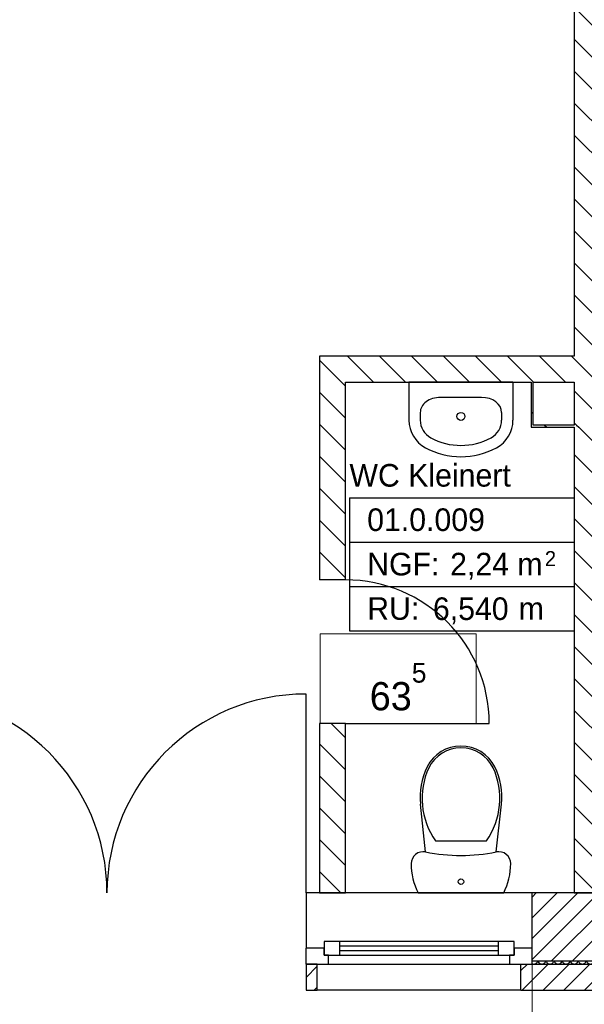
# Model space of a CAD drawing. Extents: x -73 to 359, y -4 to 85.
# Tile 23 of 149: x -28.97 to -26.47, y 32.57 to 36.93. Entities that reach past the tile are written whole.
import ezdxf

# ---------------------------------------------------------------- set-up
doc = ezdxf.new("R2010")
doc.units = 0
doc.header["$MEASUREMENT"] = 0
doc.linetypes.add('Strichpunktlinie', pattern=[0.006703, 0.003528, -0.001764, 0, -0.001411])
doc.linetypes.add('Wipeout_Contour', pattern=[1, 0, -1])
for name, color, linetype in [('0._EG_7_0', 7, 'Continuous'), ('0._EG_7_A_1 Sanitär', 7, 'Continuous'), ('0._EG_7_P_ZE_ACHSEN', 7, 'Continuous'), ('0._EG_7_P_ZE_TEXT', 7, 'Continuous'), ('0._EG_7_R_NT_INNENWAND', 7, 'Continuous'), ('0._EG_7_R_NT_TREPPE', 7, 'Continuous'), ('0._EG_7_R_TR_AUSSENWAND', 7, 'Continuous'), ('0._EG_7_R_TR_INNENWAND', 7, 'Continuous'), ('0._EG_7_Räume', 7, 'Continuous')]:
    doc.layers.add(name, color=color, linetype=linetype)
doc.styles.add('ERSTELLTER_STIL_1', font='txt')
doc.styles.add('ERSTELLTER_STIL_3', font='txt')
pattern_1 = [(45, (0, 0), (-0.04596194, 0.04596194), [])]
pattern_2 = [(135, (0, 0), (0.07071068, 0.07071068), [])]

# ---------------------------------------------------------------- blocks, each defined once
blk = doc.blocks.new('*X7', base_point=(-79.1554, -34.5065))
at = {"layer": '0._EG_7_R_TR_AUSSENWAND', "linetype": 'Continuous', "ltscale": 1000}
for p, q in [((-26.6809, 32.7594), (-26.6801, 32.7611)), ((-26.6801, 32.7611), (-26.6794, 32.7628)), ((-26.6794, 32.7628), (-26.6789, 32.7647)), ((-26.6789, 32.7647), (-26.6789, 32.765)), ((-26.6783, 32.765), (-26.6782, 32.7647)), ((-26.6782, 32.7647), (-26.6777, 32.7628)), ((-26.6777, 32.7628), (-26.6771, 32.7611)), ((-26.6771, 32.7611), (-26.6762, 32.7594)), ((-26.6452, 32.7594), (-26.6443, 32.7611)), ((-26.6443, 32.7611), (-26.6437, 32.7628)), ((-26.6437, 32.7628), (-26.6432, 32.7647)), ((-26.6432, 32.7647), (-26.6432, 32.765)), ((-26.6426, 32.765), (-26.6425, 32.7647)), ((-26.6425, 32.7647), (-26.642, 32.7628)), ((-26.642, 32.7628), (-26.6414, 32.7611)), ((-26.6414, 32.7611), (-26.6405, 32.7594)), ((-26.6095, 32.7594), (-26.6086, 32.7611)), ((-26.6086, 32.7611), (-26.608, 32.7628)), ((-26.608, 32.7628), (-26.6075, 32.7647)), ((-26.6075, 32.7647), (-26.6074, 32.765)), ((-26.6068, 32.765), (-26.6068, 32.7647)), ((-26.6068, 32.7647), (-26.6063, 32.7628)), ((-26.6063, 32.7628), (-26.6057, 32.7611)), ((-26.6057, 32.7611), (-26.6048, 32.7594)), ((-26.5738, 32.7594), (-26.5729, 32.7611)), ((-26.5729, 32.7611), (-26.5723, 32.7628)), ((-26.5723, 32.7628), (-26.5718, 32.7647)), ((-26.5718, 32.7647), (-26.5717, 32.765)), ((-26.5711, 32.765), (-26.5711, 32.7647)), ((-26.5711, 32.7647), (-26.5706, 32.7628)), ((-26.5706, 32.7628), (-26.5699, 32.7611)), ((-26.5699, 32.7611), (-26.5691, 32.7594)), ((-26.538, 32.7594), (-26.5372, 32.7611)), ((-26.5372, 32.7611), (-26.5365, 32.7628)), ((-26.5365, 32.7628), (-26.5361, 32.7647)), ((-26.5361, 32.7647), (-26.536, 32.765)), ((-26.5354, 32.765), (-26.5354, 32.7647)), ((-26.5354, 32.7647), (-26.5349, 32.7628)), ((-26.5349, 32.7628), (-26.5342, 32.7611)), ((-26.5342, 32.7611), (-26.5334, 32.7594)), ((-26.5023, 32.7594), (-26.5015, 32.7611)), ((-26.5015, 32.7611), (-26.5008, 32.7628)), ((-26.5008, 32.7628), (-26.5004, 32.7647)), ((-26.5004, 32.7647), (-26.5003, 32.765)), ((-26.4997, 32.765), (-26.4996, 32.7647)), ((-26.4996, 32.7647), (-26.4992, 32.7628)), ((-26.4992, 32.7628), (-26.4985, 32.7611)), ((-26.4985, 32.7611), (-26.4977, 32.7594)), ((-26.4666, 32.7594), (-26.4658, 32.7611)), ((-26.4658, 32.7611), (-26.4651, 32.7628)), ((-26.4651, 32.7628), (-26.4646, 32.7647)), ((-26.4646, 32.7647), (-26.4646, 32.765)), ((-26.464, 32.765), (-26.4639, 32.7647)), ((-26.4639, 32.7647), (-26.4635, 32.7628)), ((-26.4635, 32.7628), (-26.4628, 32.7611)), ((-26.4628, 32.7611), (-26.462, 32.7594)), ((-26.4309, 32.7594), (-26.4301, 32.7611)), ((-26.4301, 32.7611), (-26.4294, 32.7628)), ((-26.4294, 32.7628), (-26.4289, 32.7647)), ((-26.4289, 32.7647), (-26.4289, 32.765)), ((-26.4283, 32.765), (-26.4282, 32.7647)), ((-26.4282, 32.7647), (-26.4277, 32.7628)), ((-26.4277, 32.7628), (-26.4271, 32.7611)), ((-26.4271, 32.7611), (-26.4262, 32.7594)), ((-26.3952, 32.7594), (-26.3943, 32.7611)), ((-26.3943, 32.7611), (-26.3937, 32.7628)), ((-26.3937, 32.7628), (-26.3932, 32.7647)), ((-26.3932, 32.7647), (-26.3932, 32.765)), ((-26.3926, 32.765), (-26.3925, 32.7647)), ((-26.3925, 32.7647), (-26.392, 32.7628)), ((-26.392, 32.7628), (-26.3914, 32.7611)), ((-26.3914, 32.7611), (-26.3905, 32.7594)), ((-26.3595, 32.7594), (-26.3586, 32.7611)), ((-26.3586, 32.7611), (-26.358, 32.7628)), ((-26.358, 32.7628), (-26.3575, 32.7647)), ((-26.3575, 32.7647), (-26.3574, 32.765)), ((-26.3568, 32.765), (-26.3568, 32.7647)), ((-26.3568, 32.7647), (-26.3563, 32.7628)), ((-26.3563, 32.7628), (-26.3557, 32.7611)), ((-26.3557, 32.7611), (-26.3548, 32.7594)), ((-26.3238, 32.7594), (-26.3229, 32.7611)), ((-26.3229, 32.7611), (-26.3223, 32.7628)), ((-26.3223, 32.7628), (-26.3218, 32.7647)), ((-26.3218, 32.7647), (-26.3217, 32.765)), ((-26.3211, 32.765), (-26.3211, 32.7647)), ((-26.3211, 32.7647), (-26.3206, 32.7628)), ((-26.3206, 32.7628), (-26.3199, 32.7611)), ((-26.3199, 32.7611), (-26.3191, 32.7594)), ((-26.288, 32.7594), (-26.2872, 32.7611)), ((-26.2872, 32.7611), (-26.2865, 32.7628)), ((-26.2865, 32.7628), (-26.2861, 32.7647)), ((-26.2861, 32.7647), (-26.286, 32.765)), ((-26.2854, 32.765), (-26.2854, 32.7647)), ((-26.2854, 32.7647), (-26.2849, 32.7628)), ((-26.2849, 32.7628), (-26.2842, 32.7611)), ((-26.2842, 32.7611), (-26.2834, 32.7594)), ((-26.2523, 32.7594), (-26.2515, 32.7611)), ((-26.2515, 32.7611), (-26.2508, 32.7628)), ((-26.2508, 32.7628), (-26.2504, 32.7647)), ((-26.2504, 32.7647), (-26.2503, 32.765)), ((-26.2497, 32.765), (-26.2496, 32.7647)), ((-26.2496, 32.7647), (-26.2492, 32.7628)), ((-26.2492, 32.7628), (-26.2485, 32.7611)), ((-26.2485, 32.7611), (-26.2477, 32.7594)), ((-26.2166, 32.7594), (-26.2158, 32.7611)), ((-26.2158, 32.7611), (-26.2151, 32.7628)), ((-26.2151, 32.7628), (-26.2146, 32.7647)), ((-26.2146, 32.7647), (-26.2146, 32.765)), ((-26.214, 32.765), (-26.2139, 32.7647)), ((-26.2139, 32.7647), (-26.2135, 32.7628)), ((-26.2135, 32.7628), (-26.2128, 32.7611)), ((-26.2128, 32.7611), (-26.212, 32.7594)), ((-26.1809, 32.7594), (-26.1801, 32.7611)), ((-26.1801, 32.7611), (-26.1794, 32.7628)), ((-26.1794, 32.7628), (-26.1789, 32.7647)), ((-26.1789, 32.7647), (-26.1789, 32.765)), ((-26.1783, 32.765), (-26.1782, 32.7647)), ((-26.1782, 32.7647), (-26.1777, 32.7628)), ((-26.1777, 32.7628), (-26.1771, 32.7611)), ((-26.1771, 32.7611), (-26.1762, 32.7594)), ((-26.1452, 32.7594), (-26.1443, 32.7611)), ((-26.1443, 32.7611), (-26.1437, 32.7628)), ((-26.1437, 32.7628), (-26.1432, 32.7647)), ((-26.1432, 32.7647), (-26.1432, 32.765)), ((-26.1426, 32.765), (-26.1425, 32.7647)), ((-26.1425, 32.7647), (-26.142, 32.7628)), ((-26.142, 32.7628), (-26.1414, 32.7611)), ((-26.1414, 32.7611), (-26.1405, 32.7594)), ((-26.1095, 32.7594), (-26.1086, 32.7611)), ((-26.1086, 32.7611), (-26.108, 32.7628)), ((-26.108, 32.7628), (-26.1075, 32.7647)), ((-26.1075, 32.7647), (-26.1074, 32.765)), ((-26.1068, 32.765), (-26.1068, 32.7647)), ((-26.1068, 32.7647), (-26.1063, 32.7628)), ((-26.1063, 32.7628), (-26.1057, 32.7611)), ((-26.1057, 32.7611), (-26.1048, 32.7594)), ((-26.7037, 32.7519), (-26.702, 32.7512)), ((-26.702, 32.7512), (-26.7002, 32.7508)), ((-26.7002, 32.7508), (-26.6983, 32.7505)), ((-26.6983, 32.7505), (-26.6964, 32.7504)), ((-26.6964, 32.7504), (-26.6945, 32.7505)), ((-26.6945, 32.7505), (-26.6927, 32.7508)), ((-26.6927, 32.7508), (-26.6909, 32.7512)), ((-26.6909, 32.7512), (-26.6891, 32.7519)), ((-26.6891, 32.7519), (-26.6874, 32.7528)), ((-26.6874, 32.7528), (-26.6859, 32.7538)), ((-26.6859, 32.7538), (-26.6844, 32.755)), ((-26.6844, 32.755), (-26.6831, 32.7563)), ((-26.6831, 32.7563), (-26.6819, 32.7578)), ((-26.6819, 32.7578), (-26.6809, 32.7594)), ((-26.6762, 32.7594), (-26.6752, 32.7578)), ((-26.6752, 32.7578), (-26.6741, 32.7563)), ((-26.6741, 32.7563), (-26.6727, 32.755)), ((-26.6727, 32.755), (-26.6713, 32.7538)), ((-26.6713, 32.7538), (-26.6697, 32.7528)), ((-26.6697, 32.7528), (-26.668, 32.7519)), ((-26.668, 32.7519), (-26.6663, 32.7512)), ((-26.6663, 32.7512), (-26.6645, 32.7508)), ((-26.6645, 32.7508), (-26.6626, 32.7505)), ((-26.6626, 32.7505), (-26.6607, 32.7504)), ((-26.6607, 32.7504), (-26.6588, 32.7505)), ((-26.6588, 32.7505), (-26.657, 32.7508)), ((-26.657, 32.7508), (-26.6552, 32.7512)), ((-26.6552, 32.7512), (-26.6534, 32.7519)), ((-26.6534, 32.7519), (-26.6517, 32.7528)), ((-26.6517, 32.7528), (-26.6502, 32.7538)), ((-26.6502, 32.7538), (-26.6487, 32.755)), ((-26.6487, 32.755), (-26.6474, 32.7563)), ((-26.6474, 32.7563), (-26.6462, 32.7578)), ((-26.6462, 32.7578), (-26.6452, 32.7594)), ((-26.6405, 32.7594), (-26.6395, 32.7578)), ((-26.6395, 32.7578), (-26.6383, 32.7563)), ((-26.6383, 32.7563), (-26.637, 32.755)), ((-26.637, 32.755), (-26.6356, 32.7538)), ((-26.6356, 32.7538), (-26.634, 32.7528)), ((-26.634, 32.7528), (-26.6323, 32.7519)), ((-26.6323, 32.7519), (-26.6306, 32.7512)), ((-26.6306, 32.7512), (-26.6287, 32.7508)), ((-26.6287, 32.7508), (-26.6269, 32.7505)), ((-26.6269, 32.7505), (-26.625, 32.7504)), ((-26.625, 32.7504), (-26.6231, 32.7505)), ((-26.6231, 32.7505), (-26.6213, 32.7508)), ((-26.6213, 32.7508), (-26.6194, 32.7512)), ((-26.6194, 32.7512), (-26.6177, 32.7519)), ((-26.6177, 32.7519), (-26.616, 32.7528)), ((-26.616, 32.7528), (-26.6144, 32.7538)), ((-26.6144, 32.7538), (-26.613, 32.755)), ((-26.613, 32.755), (-26.6117, 32.7563)), ((-26.6117, 32.7563), (-26.6105, 32.7578)), ((-26.6105, 32.7578), (-26.6095, 32.7594)), ((-26.6048, 32.7594), (-26.6038, 32.7578)), ((-26.6038, 32.7578), (-26.6026, 32.7563)), ((-26.6026, 32.7563), (-26.6013, 32.755)), ((-26.6013, 32.755), (-26.5998, 32.7538)), ((-26.5998, 32.7538), (-26.5983, 32.7528)), ((-26.5983, 32.7528), (-26.5966, 32.7519)), ((-26.5966, 32.7519), (-26.5948, 32.7512)), ((-26.5948, 32.7512), (-26.593, 32.7508)), ((-26.593, 32.7508), (-26.5912, 32.7505)), ((-26.5912, 32.7505), (-26.5893, 32.7504)), ((-26.5893, 32.7504), (-26.5874, 32.7505)), ((-26.5874, 32.7505), (-26.5855, 32.7508)), ((-26.5855, 32.7508), (-26.5837, 32.7512)), ((-26.5837, 32.7512), (-26.582, 32.7519)), ((-26.582, 32.7519), (-26.5803, 32.7528)), ((-26.5803, 32.7528), (-26.5787, 32.7538)), ((-26.5787, 32.7538), (-26.5773, 32.755)), ((-26.5773, 32.755), (-26.5759, 32.7563)), ((-26.5759, 32.7563), (-26.5748, 32.7578)), ((-26.5748, 32.7578), (-26.5738, 32.7594)), ((-26.5691, 32.7594), (-26.5681, 32.7578)), ((-26.5681, 32.7578), (-26.5669, 32.7563)), ((-26.5669, 32.7563), (-26.5656, 32.755)), ((-26.5656, 32.755), (-26.5641, 32.7538)), ((-26.5641, 32.7538), (-26.5626, 32.7528)), ((-26.5626, 32.7528), (-26.5609, 32.7519)), ((-26.5609, 32.7519), (-26.5591, 32.7512)), ((-26.5591, 32.7512), (-26.5573, 32.7508)), ((-26.5573, 32.7508), (-26.5555, 32.7505)), ((-26.5555, 32.7505), (-26.5536, 32.7504)), ((-26.5536, 32.7504), (-26.5517, 32.7505)), ((-26.5517, 32.7505), (-26.5498, 32.7508)), ((-26.5498, 32.7508), (-26.548, 32.7512)), ((-26.548, 32.7512), (-26.5463, 32.7519)), ((-26.5463, 32.7519), (-26.5446, 32.7528)), ((-26.5446, 32.7528), (-26.543, 32.7538)), ((-26.543, 32.7538), (-26.5416, 32.755)), ((-26.5416, 32.755), (-26.5402, 32.7563)), ((-26.5402, 32.7563), (-26.5391, 32.7578)), ((-26.5391, 32.7578), (-26.538, 32.7594)), ((-26.5334, 32.7594), (-26.5324, 32.7578)), ((-26.5324, 32.7578), (-26.5312, 32.7563)), ((-26.5312, 32.7563), (-26.5299, 32.755)), ((-26.5299, 32.755), (-26.5284, 32.7538)), ((-26.5284, 32.7538), (-26.5268, 32.7528)), ((-26.5268, 32.7528), (-26.5252, 32.7519)), ((-26.5252, 32.7519), (-26.5234, 32.7512)), ((-26.5234, 32.7512), (-26.5216, 32.7508)), ((-26.5216, 32.7508), (-26.5197, 32.7505)), ((-26.5197, 32.7505), (-26.5179, 32.7504)), ((-26.5179, 32.7504), (-26.516, 32.7505)), ((-26.516, 32.7505), (-26.5141, 32.7508)), ((-26.5141, 32.7508), (-26.5123, 32.7512)), ((-26.5123, 32.7512), (-26.5105, 32.7519)), ((-26.5105, 32.7519), (-26.5089, 32.7528)), ((-26.5089, 32.7528), (-26.5073, 32.7538)), ((-26.5073, 32.7538), (-26.5058, 32.755)), ((-26.5058, 32.755), (-26.5045, 32.7563)), ((-26.5045, 32.7563), (-26.5033, 32.7578)), ((-26.5033, 32.7578), (-26.5023, 32.7594)), ((-26.4977, 32.7594), (-26.4967, 32.7578)), ((-26.4967, 32.7578), (-26.4955, 32.7563)), ((-26.4955, 32.7563), (-26.4942, 32.755)), ((-26.4942, 32.755), (-26.4927, 32.7538)), ((-26.4927, 32.7538), (-26.4911, 32.7528)), ((-26.4911, 32.7528), (-26.4895, 32.7519)), ((-26.4895, 32.7519), (-26.4877, 32.7512)), ((-26.4877, 32.7512), (-26.4859, 32.7508)), ((-26.4859, 32.7508), (-26.484, 32.7505)), ((-26.484, 32.7505), (-26.4821, 32.7504)), ((-26.4821, 32.7504), (-26.4803, 32.7505)), ((-26.4803, 32.7505), (-26.4784, 32.7508)), ((-26.4784, 32.7508), (-26.4766, 32.7512)), ((-26.4766, 32.7512), (-26.4748, 32.7519)), ((-26.4748, 32.7519), (-26.4732, 32.7528)), ((-26.4732, 32.7528), (-26.4716, 32.7538)), ((-26.4716, 32.7538), (-26.4701, 32.755)), ((-26.4701, 32.755), (-26.4688, 32.7563)), ((-26.4688, 32.7563), (-26.4676, 32.7578)), ((-26.4676, 32.7578), (-26.4666, 32.7594)), ((-26.462, 32.7594), (-26.4609, 32.7578)), ((-26.4609, 32.7578), (-26.4598, 32.7563)), ((-26.4598, 32.7563), (-26.4584, 32.755)), ((-26.4584, 32.755), (-26.457, 32.7538)), ((-26.457, 32.7538), (-26.4554, 32.7528)), ((-26.4554, 32.7528), (-26.4537, 32.7519)), ((-26.4537, 32.7519), (-26.452, 32.7512)), ((-26.452, 32.7512), (-26.4502, 32.7508)), ((-26.4502, 32.7508), (-26.4483, 32.7505)), ((-26.4483, 32.7505), (-26.4464, 32.7504)), ((-26.4464, 32.7504), (-26.4445, 32.7505)), ((-26.4445, 32.7505), (-26.4427, 32.7508)), ((-26.4427, 32.7508), (-26.4409, 32.7512)), ((-26.4409, 32.7512), (-26.4391, 32.7519)), ((-26.4391, 32.7519), (-26.4374, 32.7528)), ((-26.4374, 32.7528), (-26.4359, 32.7538)), ((-26.4359, 32.7538), (-26.4344, 32.755)), ((-26.4344, 32.755), (-26.4331, 32.7563)), ((-26.4331, 32.7563), (-26.4319, 32.7578)), ((-26.4319, 32.7578), (-26.4309, 32.7594)), ((-26.4262, 32.7594), (-26.4252, 32.7578)), ((-26.4252, 32.7578), (-26.4241, 32.7563)), ((-26.4241, 32.7563), (-26.4227, 32.755)), ((-26.4227, 32.755), (-26.4213, 32.7538)), ((-26.4213, 32.7538), (-26.4197, 32.7528)), ((-26.4197, 32.7528), (-26.418, 32.7519)), ((-26.418, 32.7519), (-26.4163, 32.7512)), ((-26.4163, 32.7512), (-26.4145, 32.7508)), ((-26.4145, 32.7508), (-26.4126, 32.7505)), ((-26.4126, 32.7505), (-26.4107, 32.7504)), ((-26.4107, 32.7504), (-26.4088, 32.7505)), ((-26.4088, 32.7505), (-26.407, 32.7508)), ((-26.407, 32.7508), (-26.4052, 32.7512)), ((-26.4052, 32.7512), (-26.4034, 32.7519)), ((-26.4034, 32.7519), (-26.4017, 32.7528)), ((-26.4017, 32.7528), (-26.4002, 32.7538)), ((-26.4002, 32.7538), (-26.3987, 32.755)), ((-26.3987, 32.755), (-26.3974, 32.7563)), ((-26.3974, 32.7563), (-26.3962, 32.7578)), ((-26.3962, 32.7578), (-26.3952, 32.7594)), ((-26.3905, 32.7594), (-26.3895, 32.7578)), ((-26.3895, 32.7578), (-26.3883, 32.7563)), ((-26.3883, 32.7563), (-26.387, 32.755)), ((-26.387, 32.755), (-26.3856, 32.7538)), ((-26.3856, 32.7538), (-26.384, 32.7528)), ((-26.384, 32.7528), (-26.3823, 32.7519)), ((-26.3823, 32.7519), (-26.3806, 32.7512)), ((-26.3806, 32.7512), (-26.3787, 32.7508)), ((-26.3787, 32.7508), (-26.3769, 32.7505)), ((-26.3769, 32.7505), (-26.375, 32.7504)), ((-26.375, 32.7504), (-26.3731, 32.7505)), ((-26.3731, 32.7505), (-26.3713, 32.7508)), ((-26.3713, 32.7508), (-26.3694, 32.7512)), ((-26.3694, 32.7512), (-26.3677, 32.7519)), ((-26.3677, 32.7519), (-26.366, 32.7528)), ((-26.366, 32.7528), (-26.3644, 32.7538)), ((-26.3644, 32.7538), (-26.363, 32.755)), ((-26.363, 32.755), (-26.3617, 32.7563)), ((-26.3617, 32.7563), (-26.3605, 32.7578)), ((-26.3605, 32.7578), (-26.3595, 32.7594)), ((-26.3548, 32.7594), (-26.3538, 32.7578)), ((-26.3538, 32.7578), (-26.3526, 32.7563)), ((-26.3526, 32.7563), (-26.3513, 32.755)), ((-26.3513, 32.755), (-26.3498, 32.7538)), ((-26.3498, 32.7538), (-26.3483, 32.7528)), ((-26.3483, 32.7528), (-26.3466, 32.7519)), ((-26.3466, 32.7519), (-26.3448, 32.7512)), ((-26.3448, 32.7512), (-26.343, 32.7508)), ((-26.343, 32.7508), (-26.3412, 32.7505)), ((-26.3412, 32.7505), (-26.3393, 32.7504)), ((-26.3393, 32.7504), (-26.3374, 32.7505)), ((-26.3374, 32.7505), (-26.3355, 32.7508)), ((-26.3355, 32.7508), (-26.3337, 32.7512)), ((-26.3337, 32.7512), (-26.332, 32.7519)), ((-26.332, 32.7519), (-26.3303, 32.7528)), ((-26.3303, 32.7528), (-26.3287, 32.7538)), ((-26.3287, 32.7538), (-26.3273, 32.755)), ((-26.3273, 32.755), (-26.3259, 32.7563)), ((-26.3259, 32.7563), (-26.3248, 32.7578)), ((-26.3248, 32.7578), (-26.3238, 32.7594)), ((-26.3191, 32.7594), (-26.3181, 32.7578)), ((-26.3181, 32.7578), (-26.3169, 32.7563)), ((-26.3169, 32.7563), (-26.3156, 32.755)), ((-26.3156, 32.755), (-26.3141, 32.7538)), ((-26.3141, 32.7538), (-26.3126, 32.7528)), ((-26.3126, 32.7528), (-26.3109, 32.7519)), ((-26.3109, 32.7519), (-26.3091, 32.7512)), ((-26.3091, 32.7512), (-26.3073, 32.7508)), ((-26.3073, 32.7508), (-26.3055, 32.7505)), ((-26.3055, 32.7505), (-26.3036, 32.7504)), ((-26.3036, 32.7504), (-26.3017, 32.7505)), ((-26.3017, 32.7505), (-26.2998, 32.7508)), ((-26.2998, 32.7508), (-26.298, 32.7512)), ((-26.298, 32.7512), (-26.2963, 32.7519)), ((-26.2963, 32.7519), (-26.2946, 32.7528)), ((-26.2946, 32.7528), (-26.293, 32.7538)), ((-26.293, 32.7538), (-26.2916, 32.755)), ((-26.2916, 32.755), (-26.2902, 32.7563)), ((-26.2902, 32.7563), (-26.2891, 32.7578)), ((-26.2891, 32.7578), (-26.288, 32.7594)), ((-26.2834, 32.7594), (-26.2824, 32.7578)), ((-26.2824, 32.7578), (-26.2812, 32.7563)), ((-26.2812, 32.7563), (-26.2799, 32.755)), ((-26.2799, 32.755), (-26.2784, 32.7538)), ((-26.2784, 32.7538), (-26.2768, 32.7528)), ((-26.2768, 32.7528), (-26.2752, 32.7519)), ((-26.2752, 32.7519), (-26.2734, 32.7512)), ((-26.2734, 32.7512), (-26.2716, 32.7508)), ((-26.2716, 32.7508), (-26.2697, 32.7505)), ((-26.2697, 32.7505), (-26.2679, 32.7504)), ((-26.2679, 32.7504), (-26.266, 32.7505)), ((-26.266, 32.7505), (-26.2641, 32.7508)), ((-26.2641, 32.7508), (-26.2623, 32.7512)), ((-26.2623, 32.7512), (-26.2605, 32.7519)), ((-26.2605, 32.7519), (-26.2589, 32.7528)), ((-26.2589, 32.7528), (-26.2573, 32.7538)), ((-26.2573, 32.7538), (-26.2558, 32.755)), ((-26.2558, 32.755), (-26.2545, 32.7563)), ((-26.2545, 32.7563), (-26.2533, 32.7578)), ((-26.2533, 32.7578), (-26.2523, 32.7594)), ((-26.2477, 32.7594), (-26.2467, 32.7578)), ((-26.2467, 32.7578), (-26.2455, 32.7563)), ((-26.2455, 32.7563), (-26.2442, 32.755)), ((-26.2442, 32.755), (-26.2427, 32.7538)), ((-26.2427, 32.7538), (-26.2411, 32.7528)), ((-26.2411, 32.7528), (-26.2395, 32.7519)), ((-26.2395, 32.7519), (-26.2377, 32.7512)), ((-26.2377, 32.7512), (-26.2359, 32.7508)), ((-26.2359, 32.7508), (-26.234, 32.7505)), ((-26.234, 32.7505), (-26.2321, 32.7504)), ((-26.2321, 32.7504), (-26.2303, 32.7505)), ((-26.2303, 32.7505), (-26.2284, 32.7508)), ((-26.2284, 32.7508), (-26.2266, 32.7512)), ((-26.2266, 32.7512), (-26.2248, 32.7519)), ((-26.2248, 32.7519), (-26.2232, 32.7528)), ((-26.2232, 32.7528), (-26.2216, 32.7538)), ((-26.2216, 32.7538), (-26.2201, 32.755)), ((-26.2201, 32.755), (-26.2188, 32.7563)), ((-26.2188, 32.7563), (-26.2176, 32.7578)), ((-26.2176, 32.7578), (-26.2166, 32.7594)), ((-26.212, 32.7594), (-26.2109, 32.7578)), ((-26.2109, 32.7578), (-26.2098, 32.7563)), ((-26.2098, 32.7563), (-26.2084, 32.755)), ((-26.2084, 32.755), (-26.207, 32.7538)), ((-26.207, 32.7538), (-26.2054, 32.7528)), ((-26.2054, 32.7528), (-26.2037, 32.7519)), ((-26.2037, 32.7519), (-26.202, 32.7512)), ((-26.202, 32.7512), (-26.2002, 32.7508)), ((-26.2002, 32.7508), (-26.1983, 32.7505)), ((-26.1983, 32.7505), (-26.1964, 32.7504)), ((-26.1964, 32.7504), (-26.1945, 32.7505)), ((-26.1945, 32.7505), (-26.1927, 32.7508)), ((-26.1927, 32.7508), (-26.1909, 32.7512)), ((-26.1909, 32.7512), (-26.1891, 32.7519)), ((-26.1891, 32.7519), (-26.1874, 32.7528)), ((-26.1874, 32.7528), (-26.1859, 32.7538)), ((-26.1859, 32.7538), (-26.1844, 32.755)), ((-26.1844, 32.755), (-26.1831, 32.7563)), ((-26.1831, 32.7563), (-26.1819, 32.7578)), ((-26.1819, 32.7578), (-26.1809, 32.7594)), ((-26.1762, 32.7594), (-26.1752, 32.7578)), ((-26.1752, 32.7578), (-26.1741, 32.7563)), ((-26.1741, 32.7563), (-26.1727, 32.755)), ((-26.1727, 32.755), (-26.1713, 32.7538)), ((-26.1713, 32.7538), (-26.1697, 32.7528)), ((-26.1697, 32.7528), (-26.168, 32.7519)), ((-26.168, 32.7519), (-26.1663, 32.7512)), ((-26.1663, 32.7512), (-26.1645, 32.7508)), ((-26.1645, 32.7508), (-26.1626, 32.7505)), ((-26.1626, 32.7505), (-26.1607, 32.7504)), ((-26.1607, 32.7504), (-26.1588, 32.7505)), ((-26.1588, 32.7505), (-26.157, 32.7508)), ((-26.157, 32.7508), (-26.1552, 32.7512)), ((-26.1552, 32.7512), (-26.1534, 32.7519)), ((-26.1534, 32.7519), (-26.1517, 32.7528)), ((-26.1517, 32.7528), (-26.1502, 32.7538)), ((-26.1502, 32.7538), (-26.1487, 32.755)), ((-26.1487, 32.755), (-26.1474, 32.7563)), ((-26.1474, 32.7563), (-26.1462, 32.7578)), ((-26.1462, 32.7578), (-26.1452, 32.7594)), ((-26.1405, 32.7594), (-26.1395, 32.7578)), ((-26.1395, 32.7578), (-26.1383, 32.7563)), ((-26.1383, 32.7563), (-26.137, 32.755)), ((-26.137, 32.755), (-26.1356, 32.7538)), ((-26.1356, 32.7538), (-26.134, 32.7528)), ((-26.134, 32.7528), (-26.1323, 32.7519)), ((-26.1323, 32.7519), (-26.1306, 32.7512)), ((-26.1306, 32.7512), (-26.1287, 32.7508)), ((-26.1287, 32.7508), (-26.1269, 32.7505)), ((-26.1269, 32.7505), (-26.125, 32.7504)), ((-26.125, 32.7504), (-26.1231, 32.7505)), ((-26.1231, 32.7505), (-26.1213, 32.7508)), ((-26.1213, 32.7508), (-26.1194, 32.7512)), ((-26.1194, 32.7512), (-26.1177, 32.7519)), ((-26.1177, 32.7519), (-26.116, 32.7528)), ((-26.116, 32.7528), (-26.1144, 32.7538)), ((-26.1144, 32.7538), (-26.113, 32.755)), ((-26.113, 32.755), (-26.1117, 32.7563)), ((-26.1117, 32.7563), (-26.1105, 32.7578)), ((-26.1105, 32.7578), (-26.1095, 32.7594)), ((-26.1048, 32.7594), (-26.1038, 32.7578)), ((-26.1038, 32.7578), (-26.1026, 32.7563)), ((-26.1026, 32.7563), (-26.1013, 32.755)), ((-26.1013, 32.755), (-26.0998, 32.7538)), ((-26.0998, 32.7538), (-26.0983, 32.7528)), ((-26.0983, 32.7528), (-26.0966, 32.7519)), ((-26.0966, 32.7519), (-26.0948, 32.7512)), ((-26.0948, 32.7512), (-26.093, 32.7508)), ((-26.093, 32.7508), (-26.0912, 32.7505)), ((-26.0912, 32.7505), (-26.0893, 32.7504)), ((-26.0893, 32.7504), (-26.0887, 32.7504))]:
    blk.add_line(p, q, dxfattribs=at)

msp = doc.modelspace()

# ---------------------------------------------------------------- hatches: boundary and pattern name
at = {"layer": '0._EG_7_R_NT_INNENWAND', "linetype": 'Continuous', "ltscale": 1000}
h = msp.add_hatch(dxfattribs=at)
h.set_pattern_fill('MW_Porenbeton_0007', color=256, style=0, pattern_type=2)
h.set_pattern_definition(pattern_2)
h.paths.add_polyline_path([(-27.6437, 35.325), (-26.5187, 35.325), (-26.5187, 35.44), (-27.6437, 35.44)], flags=0)
h = msp.add_hatch(dxfattribs=at)
h.set_pattern_fill('MW_Porenbeton_0007', color=256, style=0, pattern_type=2)
h.set_pattern_definition(pattern_2)
h.paths.add_polyline_path([(-27.5287, 35.325), (-27.6437, 35.325), (-27.6437, 34.45), (-27.5287, 34.45)], flags=0)
h = msp.add_hatch(dxfattribs=at)
h.set_pattern_fill('MW_Porenbeton_0007', color=256, style=0, pattern_type=2)
h.set_pattern_definition(pattern_2)
h.paths.add_polyline_path([(-26.6987, 35.135), (-26.6987, 35.325), (-26.7087, 35.325), (-26.7087, 35.125)], flags=0)
h = msp.add_hatch(dxfattribs=at)
h.set_pattern_fill('MW_Porenbeton_0007', color=256, style=0, pattern_type=2)
h.set_pattern_definition(pattern_2)
h.paths.add_polyline_path([(-26.2787, 35.135), (-26.6987, 35.135), (-26.7087, 35.125), (-26.2787, 35.125)], flags=0)
h = msp.add_hatch(dxfattribs=at)
h.set_pattern_fill('MW_Porenbeton_0007', color=256, style=0, pattern_type=2)
h.set_pattern_definition(pattern_2)
h.paths.add_polyline_path([(-27.6437, 33.065), (-27.5287, 33.065), (-27.5287, 33.815), (-27.6437, 33.815)], flags=0)
at = {"layer": '0._EG_7_R_TR_AUSSENWAND', "linetype": 'Continuous', "ltscale": 1000}
h = msp.add_hatch(dxfattribs=at)
h.set_pattern_fill('MW_Kalksandstein_0007', color=256, style=0, pattern_type=2)
h.set_pattern_definition(pattern_1)
h.paths.add_polyline_path([(-26.7037, 32.82), (-26.7037, 32.765), (-26.0887, 32.765), (-26.0887, 32.82), (-26.0887, 33.065), (-26.7037, 33.065)], flags=0)
h = msp.add_hatch(dxfattribs=at)
h.set_pattern_fill('MW_Kalksandstein_0007', color=256, style=0, pattern_type=2)
h.set_pattern_definition(pattern_1)
h.paths.add_polyline_path([(-27.7037, 32.635), (-27.6537, 32.635), (-27.6537, 32.75), (-27.7037, 32.75)], flags=0)
h = msp.add_hatch(dxfattribs=at)
h.set_pattern_fill('MW_Kalksandstein_0007', color=256, style=0, pattern_type=2)
h.set_pattern_definition(pattern_1)
h.paths.add_polyline_path([(-26.7537, 32.75), (-26.7537, 32.635), (-26.0387, 32.635), (-26.0387, 32.75), (-26.0887, 32.75), (-26.7037, 32.75)], flags=0)
at = {"layer": '0._EG_7_R_TR_INNENWAND', "linetype": 'Continuous', "ltscale": 1000}
h = msp.add_hatch(dxfattribs=at)
h.set_pattern_fill('MW_Porenbeton_0007', color=256, style=0, pattern_type=2)
h.set_pattern_definition(pattern_2)
h.paths.add_polyline_path([(-26.2787, 38.205), (-26.5187, 38.205), (-26.5187, 35.135), (-26.2787, 35.135)], flags=0)
h = msp.add_hatch(dxfattribs=at)
h.set_pattern_fill('MW_Porenbeton_0007', color=256, style=0, pattern_type=2)
h.set_pattern_definition(pattern_2)
h.paths.add_polyline_path([(-26.2787, 35.125), (-26.5187, 35.125), (-26.5187, 33.065), (-26.2787, 33.065)], flags=0)

# ---------------------------------------------------------------- linework, layer by layer
at = {"layer": '0._EG_7_0', "linetype": 'Continuous', "ltscale": 1000}
for p, q in [((-27.5287, 34.45), (-27.6437, 34.45)), ((-27.5287, 33.815), (-27.6437, 33.815)), ((-26.7037, 32.82), (-26.7037, 33.065)), ((-26.7037, 32.765), (-26.7037, 32.82)), ((-26.7037, 32.75), (-26.7037, 32.765)), ((-27.6537, 32.75), (-27.7037, 32.75)), ((-27.7037, 32.75), (-27.7037, 32.635)), ((-27.6537, 32.635), (-27.6537, 32.75)), ((-26.7537, 32.635), (-26.7537, 32.75)), ((-26.7537, 32.75), (-26.7037, 32.75))]:
    msp.add_line(p, q, dxfattribs=at)
at = {"layer": '0._EG_7_A_1 Sanitär', "linetype": 'Continuous', "ltscale": 1000}
for p, q in [((-27.2487, 35.325), (-27.2487, 35.157)), ((-26.7887, 35.325), (-27.2487, 35.325)), ((-26.7887, 35.325), (-26.7887, 35.157)), ((-27.1098, 35.2573), (-27.1098, 35.2573)), ((-26.9276, 35.2573), (-27.1098, 35.2573)), ((-27.1987, 35.1906), (-27.1987, 35.157)), ((-26.8387, 35.1906), (-26.8387, 35.157)), ((-27.175, 33.2464), (-27.1977, 33.458)), ((-26.8624, 33.2464), (-26.8397, 33.458)), ((-27.1312, 33.2957), (-26.9062, 33.2957)), ((-27.2076, 33.065), (-26.8298, 33.065))]:
    msp.add_line(p, q, dxfattribs=at)
msp.add_circle((-27.0187, 35.1731), 0.0175, dxfattribs=at)
for centre, radius, start, end in [((-27.1098, 35.157), 0.1389, 180, 241.5254), ((-27.1098, 35.157), 0.0889, 180, 241.5254), ((-26.9276, 35.157), 0.0889, 298.4746, 0), ((-26.9276, 35.157), 0.1389, 298.4746, 0), ((-27.0187, 35.325), 0.28, 241.5254, 298.4746), ((-27.0187, 35.325), 0.33, 241.5254, 298.4746)]:
    msp.add_arc(centre, radius, start, end, dxfattribs=at)
for centre, major_axis, ratio, start_param, end_param in [((-27.1098, 35.1906), (0.0889, 0), 0.750558, 1.570796, 3.141593), ((-26.9276, 35.1906), (0.0889, 0), 0.750558, 0, 1.570796), ((-27.0187, 33.5487), (0.1669, 0), 0.9963, 0.460323, 2.681266), ((-27.0187, 33.5487), (0.1589, 0), 0.9963, 0.460398, 2.681215), ((-26.8628, 33.4833), (0.3279, 0), 0.9963, 2.713123, 3.753215), ((-26.8995, 33.4899), (0.2999, 0), 0.9963, 2.681243, 3.248348), ((-27.1746, 33.4833), (0.3279, 0), 0.9963, 5.671563, 6.711655), ((-27.1378, 33.4899), (0.2999, 0), 0.9963, 6.17643, 6.743535), ((-27.1855, 33.1945), (0.0531, 0), 0.9963, 1.370401, 3.141557), ((-27.0187, 34.0128), (0.785, 0), 0.9963, 4.511968, 4.912814), ((-27.0187, 34.0128), (0.785, 0), 0.9963, 4.511968, 4.912814), ((-27.0187, 34.0128), (0.785, 0), 0.9963, 4.511962, 4.912815), ((-26.8518, 33.1945), (0.0531, 0), 0.9963, 0.000036, 1.771191), ((-26.9514, 33.1945), (0.2873, 0), 0.9963, 3.141584, 3.611059), ((-27.086, 33.1945), (0.2873, 0), 0.9963, 5.813719, 6.283194)]:
    msp.add_ellipse(centre, major_axis=major_axis, ratio=ratio, start_param=start_param, end_param=end_param, dxfattribs=at)
msp.add_ellipse((-27.0187, 33.1147), major_axis=(0.0122, 0), ratio=0.9963, dxfattribs=at)
msp.add_ellipse((-27.0187, 33.1147), major_axis=(0.0122, 0), ratio=0.9963, dxfattribs=at)
at = {"layer": '0._EG_7_P_ZE_TEXT', "color": 255, "linetype": 'Continuous', "lineweight": 18, "ltscale": 1000}
for p, q in [((-26.9516, 34.2114), (-27.6414, 34.2114)), ((-27.6414, 34.2114), (-27.6414, 33.815)), ((-26.9516, 33.815), (-26.9516, 34.2114)), ((-27.6414, 33.815), (-26.9516, 33.815))]:
    msp.add_line(p, q, dxfattribs=at)
at = {"layer": '0._EG_7_R_NT_INNENWAND', "linetype": 'Continuous', "ltscale": 1000}
for p, q in [((-26.5187, 35.44), (-27.6437, 35.44)), ((-27.6437, 35.44), (-27.6437, 35.325)), ((-27.6437, 35.325), (-27.6437, 34.45)), ((-27.5287, 34.45), (-27.5287, 35.325)), ((-27.5287, 35.325), (-26.7087, 35.325)), ((-26.7087, 35.325), (-26.7087, 35.125)), ((-26.6987, 35.325), (-26.5187, 35.325)), ((-26.6987, 35.135), (-26.6987, 35.325)), ((-26.7087, 35.125), (-26.5187, 35.125)), ((-26.5187, 35.135), (-26.6987, 35.135)), ((-27.6437, 33.815), (-27.6437, 33.065)), ((-27.5287, 33.065), (-27.5287, 33.815)), ((-27.5287, 33.815), (-26.8937, 33.815)), ((-27.6437, 33.065), (-27.5287, 33.065))]:
    msp.add_line(p, q, dxfattribs=at)
msp.add_arc((-27.5287, 33.815), 0.635, 0, 90, dxfattribs=at)
at = {"layer": '0._EG_7_R_TR_AUSSENWAND', "linetype": 'Continuous', "ltscale": 1000}
for p, q in [((-27.7037, 33.065), (-27.7037, 33.945)), ((-26.7037, 33.065), (-27.7037, 33.065)), ((-26.0887, 33.065), (-26.7037, 33.065)), ((-26.7037, 32.765), (-26.0887, 32.765)), ((-26.7037, 32.75), (-26.0887, 32.75)), ((-27.7037, 32.635), (-27.6537, 32.635)), ((-26.7537, 32.635), (-27.6537, 32.635)), ((-26.7537, 32.635), (-26.0387, 32.635))]:
    msp.add_line(p, q, dxfattribs=at)
for centre, start, end in [((-29.4637, 33.065), 0, 90), ((-27.7037, 33.065), 90, 180)]:
    msp.add_arc(centre, 0.88, start, end, dxfattribs=at)
at = {"layer": '0._EG_7_R_TR_INNENWAND', "linetype": 'Continuous', "ltscale": 1000}
for p, q in [((-26.5187, 38.205), (-26.5187, 35.44)), ((-26.5187, 35.325), (-26.5187, 35.135)), ((-26.5187, 35.125), (-26.5187, 33.065)), ((-26.5187, 33.065), (-26.2787, 33.065))]:
    msp.add_line(p, q, dxfattribs=at)
at = {"layer": '0._EG_7_Räume', "linetype": 'Continuous', "ltscale": 1000}
for p, q in [((-27.5118, 34.8137), (-27.5118, 34.2244)), ((-27.5118, 34.8137), (-26.5187, 34.8137)), ((-26.5187, 34.8137), (-26.5187, 34.2244)), ((-27.5118, 34.6172), (-26.5187, 34.6172)), ((-27.5118, 34.4208), (-26.5187, 34.4208)), ((-27.5118, 34.2244), (-26.5187, 34.2244))]:
    msp.add_line(p, q, dxfattribs=at)

# ---------------------------------------------------------------- block references
at = {"layer": '0._EG_7_0', "linetype": 'Continuous', "ltscale": 1000}
msp.add_blockref('*X7', (-79.1554, -34.5065), dxfattribs=at)

# ---------------------------------------------------------------- texts
at = {"layer": '0._EG_7_P_ZE_TEXT', "linetype": 'Continuous', "insert": (-27.2965, 34.0829), "char_height": 0.125, "attachment_point": 2, "style": 'ERSTELLTER_STIL_1'}
msp.add_mtext('{63\\A1{\\H0.7x;\\S5^  ;}}', dxfattribs=at)
at = {"layer": '0._EG_7_Räume', "linetype": 'Continuous'}
for s, insert, char_height, attachment_point, style in [('{WC Kleinert}', (-27.5118, 34.9627), 0.1, 1, 'ERSTELLTER_STIL_3'), ('{01.0.009 }', (-27.4332, 34.7663), 0.1, 1, 'ERSTELLTER_STIL_1'), ('{NGF: }', (-27.4332, 34.5698), 0.1, 1, 'ERSTELLTER_STIL_1'), ('{2,24 m}', (-27.0666, 34.5698), 0.1, 1, 'ERSTELLTER_STIL_1'), ('{2}', (-26.6478, 34.5775), 0.06667, 1, 'ERSTELLTER_STIL_1'), ('{RU: }', (-27.4332, 34.3734), 0.1, 1, 'ERSTELLTER_STIL_1'), ('{6,540}', (-27.1425, 34.254), 0.1, 7, 'ERSTELLTER_STIL_1'), ('{ m}', (-26.8005, 34.3734), 0.1, 1, 'ERSTELLTER_STIL_1')]:
    msp.add_mtext(s, dxfattribs=dict(at, insert=insert, char_height=char_height, attachment_point=attachment_point, style=style))

# ---------------------------------------------------------------- wipeouts: each hides what was drawn before it
at = {"color": 254, "linetype": 'Wipeout_Contour', "lineweight": 0, "ltscale": 170.386137}
msp.add_wipeout([(-26.8037, 32.75), (-26.8037, 32.79), (-27.6037, 32.79), (-27.6037, 32.75)], dxfattribs=at).dxf.layer = '0._EG_7_R_TR_AUSSENWAND'

# ---------------------------------------------------------------- next in the draw order: wipeouts: each hides what was drawn before it
at = {"color": 254, "linetype": 'Wipeout_Contour', "lineweight": 0, "ltscale": 257.822135}
msp.add_wipeout([(-27.7037, 32.75), (-27.6037, 32.75), (-27.6037, 32.79), (-27.6237, 32.79), (-27.6237, 32.82), (-27.7037, 32.82)], dxfattribs=at).dxf.layer = '0._EG_7_R_TR_AUSSENWAND'
at = {"color": 254, "linetype": 'Wipeout_Contour', "lineweight": 0, "ltscale": 170.476041}
msp.add_wipeout([(-26.8537, 32.79), (-26.8537, 32.81), (-27.5537, 32.81), (-27.5537, 32.79)], dxfattribs=at).dxf.layer = '0._EG_7_R_TR_AUSSENWAND'
at = {"color": 254, "linetype": 'Wipeout_Contour', "lineweight": 0, "ltscale": 253.685301}
msp.add_wipeout([(-26.7037, 32.82), (-26.7837, 32.82), (-26.7837, 32.79), (-26.8037, 32.79), (-26.8037, 32.75), (-26.7037, 32.75)], dxfattribs=at).dxf.layer = '0._EG_7_R_TR_AUSSENWAND'

# ---------------------------------------------------------------- next in the draw order: linework, layer by layer
at = {"layer": '0._EG_7_P_ZE_ACHSEN', "color": 9, "linetype": 'Strichpunktlinie', "lineweight": 18, "ltscale": 1000}
msp.add_line((-26.7037, 31.9988), (-26.7037, 32.9479), dxfattribs=at)
at = {"layer": '0._EG_7_R_NT_TREPPE', "linetype": 'Continuous', "ltscale": 1000}
msp.add_line((-27.7037, 33.065), (-27.7037, 32.82), dxfattribs=at)
at = {"layer": '0._EG_7_R_TR_AUSSENWAND', "linetype": 'Continuous', "ltscale": 1000}
for p, q in [((-27.7037, 32.765), (-27.7037, 32.82)), ((-26.7037, 32.765), (-26.7037, 32.82)), ((-27.7037, 32.75), (-27.7037, 32.765)), ((-26.7037, 32.75), (-26.7037, 32.765)), ((-27.7037, 32.75), (-27.6037, 32.75)), ((-27.6537, 32.75), (-27.7037, 32.75)), ((-27.6037, 32.75), (-26.8037, 32.75)), ((-26.8037, 32.75), (-26.7037, 32.75)), ((-26.7537, 32.75), (-26.7037, 32.75))]:
    msp.add_line(p, q, dxfattribs=at)

# ---------------------------------------------------------------- next in the draw order: wipeouts: each hides what was drawn before it
at = {"color": 254, "linetype": 'Wipeout_Contour', "lineweight": 0, "ltscale": 170.599211}
msp.add_wipeout([(-26.8537, 32.83), (-26.8537, 32.85), (-27.5537, 32.85), (-27.5537, 32.83)], dxfattribs=at).dxf.layer = '0._EG_7_R_TR_AUSSENWAND'

# ---------------------------------------------------------------- next in the draw order: wipeouts: each hides what was drawn before it
at = {"color": 254, "linetype": 'Wipeout_Contour', "lineweight": 0, "ltscale": 171.51425}
msp.add_wipeout([(-27.5537, 32.79), (-27.5537, 32.85), (-27.6237, 32.85), (-27.6237, 32.79)], dxfattribs=at).dxf.layer = '0._EG_7_R_TR_AUSSENWAND'
at = {"color": 254, "linetype": 'Wipeout_Contour', "lineweight": 0, "ltscale": 169.54892}
msp.add_wipeout([(-26.7837, 32.79), (-26.7837, 32.85), (-26.8537, 32.85), (-26.8537, 32.79)], dxfattribs=at).dxf.layer = '0._EG_7_R_TR_AUSSENWAND'

# ---------------------------------------------------------------- next in the draw order: linework, layer by layer
at = {"layer": '0._EG_7_R_TR_AUSSENWAND', "linetype": 'Continuous', "ltscale": 1000}
for p, q in [((-27.6237, 32.85), (-27.6237, 32.79)), ((-26.7837, 32.79), (-26.7837, 32.85)), ((-27.6237, 32.82), (-27.7037, 32.82)), ((-27.6237, 32.79), (-27.6237, 32.82)), ((-26.7037, 32.82), (-26.7837, 32.82)), ((-26.7837, 32.82), (-26.7837, 32.79)), ((-27.6037, 32.79), (-27.6237, 32.79)), ((-27.6037, 32.75), (-27.6037, 32.79)), ((-26.7837, 32.79), (-26.8037, 32.79)), ((-26.8037, 32.79), (-26.8037, 32.75))]:
    msp.add_line(p, q, dxfattribs=at)

# ---------------------------------------------------------------- next in the draw order: wipeouts: each hides what was drawn before it
at = {"color": 254, "linetype": 'Wipeout_Contour', "lineweight": 0, "ltscale": 170.537619}
msp.add_wipeout([(-26.8537, 32.83), (-27.5537, 32.83), (-27.5537, 32.81), (-26.8537, 32.81)], dxfattribs=at).dxf.layer = '0._EG_7_R_TR_AUSSENWAND'

# ---------------------------------------------------------------- next in the draw order: linework, layer by layer
at = {"layer": '0._EG_7_R_TR_AUSSENWAND', "linetype": 'Continuous', "ltscale": 1000}
for p, q in [((-27.5537, 32.85), (-27.6237, 32.85)), ((-26.8537, 32.85), (-27.5537, 32.85)), ((-27.5537, 32.79), (-27.5537, 32.85)), ((-26.7837, 32.85), (-26.8537, 32.85)), ((-26.8537, 32.85), (-26.8537, 32.79)), ((-26.8537, 32.83), (-27.5537, 32.83)), ((-27.5537, 32.81), (-26.8537, 32.81)), ((-27.6237, 32.79), (-27.5537, 32.79)), ((-27.5537, 32.79), (-26.8537, 32.79)), ((-26.8537, 32.79), (-26.7837, 32.79))]:
    msp.add_line(p, q, dxfattribs=at)

doc.saveas('drawing.dxf')
